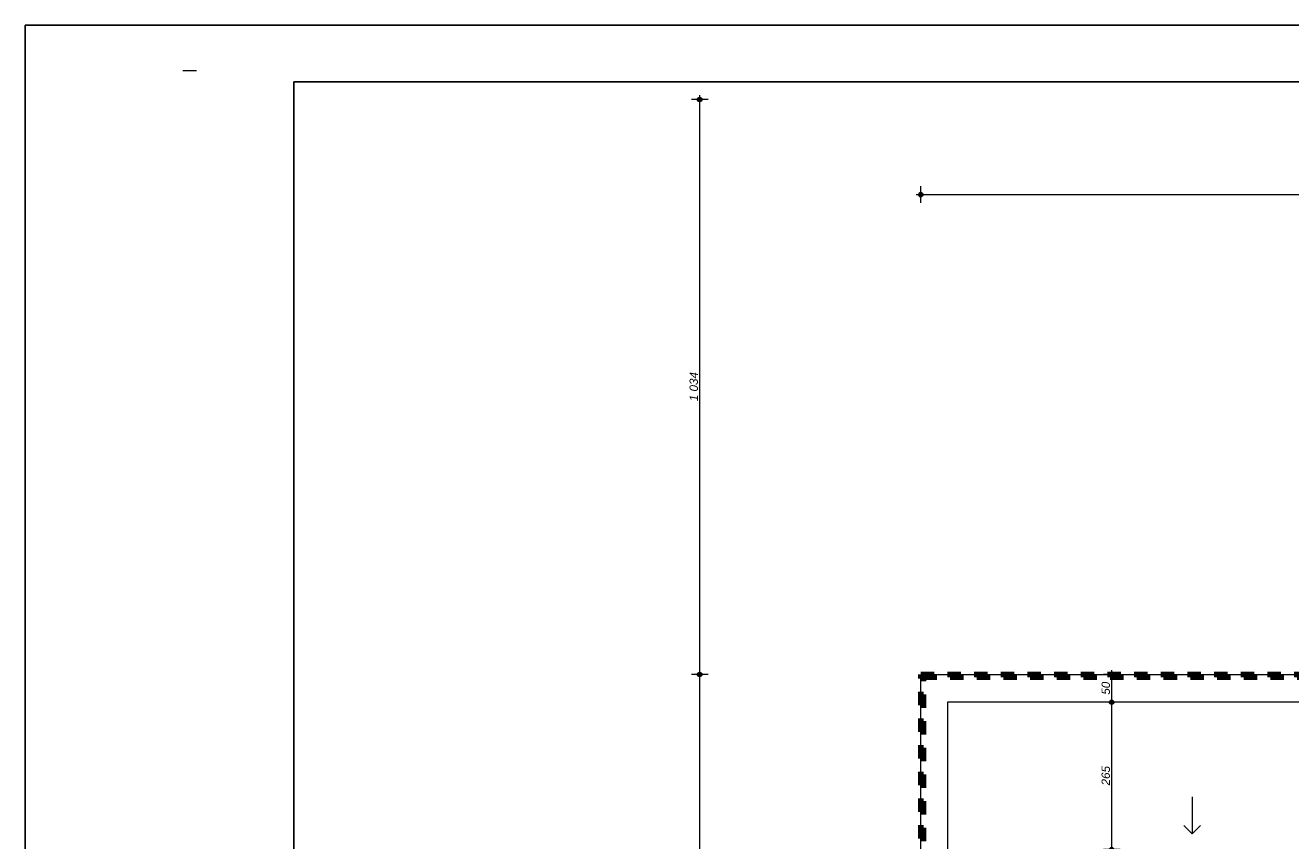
# Model space of a CAD drawing. Header units: millimetres. Extents: x -13944 to 76372, y -78836 to -36151.
# Tile 6 of 29: x -13944 to 8820, y -50983 to -36317. Entities that reach past the tile are written whole.
import ezdxf

# ---------------------------------------------------------------- set-up
doc = ezdxf.new("R2010")
doc.units = ezdxf.units.MM
doc.header["$MEASUREMENT"] = 0
doc.linetypes.add('Przerywana', pattern=[480, 240, -240])
for name, color, linetype, lineweight in [('0_Nr_pióra__4', 7, 'Continuous', 25), ('2D - Ogólne_Nr_pióra__1', 7, 'Continuous', 0), ('_podkład_Nr_pióra__1', 7, 'Continuous', 0), ('Wymiarowanie - Ogólne_Nr_pióra__82', 114, 'Continuous', 13)]:
    doc.layers.add(name, color=color, linetype=linetype, lineweight=lineweight)
doc.layers.add('Wymiarowanie - Ogólne', color=7, linetype='Continuous')
doc.styles.add('GENERATED_STYLE_2', font='txt')
doc.dimstyles.new('GENERATED_STYLE__1', dxfattribs={"dimtxt": 150, "dimasz": 152, "dimexe": 0.18, "dimexo": 0, "dimgap": 0.09, "dimtad": 1, "dimlfac": 0.1, "dimzin": 0, "dimdsep": 46, "dimtxsty": 'GENERATED_STYLE_2', "dimblk": 'ARROWHEAD_11', "dimblk1": 'ARROWHEAD_11', "dimblk2": 'ARROWHEAD_11', "dimcen": 0.09, "dimclrd": 114, "dimclre": 114, "dimclrt": 114, "dimazin": 0, "dimtfac": 1, "dimtdec": 4, "dimtmove": 0, "dimatfit": 3, "dimfxl": 1, "dimtolj": 1, "dimtzin": 0, "dimarcsym": 0})
doc.dimstyles.new('GENERATED_STYLE__2', dxfattribs={"dimtxt": 150, "dimasz": 152, "dimexe": 0.18, "dimexo": 0, "dimgap": 0.09, "dimtad": 1, "dimtih": 1, "dimtoh": 1, "dimlfac": 0.1, "dimzin": 0, "dimdsep": 46, "dimtxsty": 'GENERATED_STYLE_2', "dimblk": 'ARROWHEAD_11', "dimblk1": 'ARROWHEAD_11', "dimblk2": 'ARROWHEAD_11', "dimcen": 0.09, "dimclrd": 114, "dimclre": 114, "dimclrt": 114, "dimazin": 0, "dimtfac": 1, "dimtdec": 4, "dimtmove": 0, "dimatfit": 3, "dimfxl": 1, "dimtolj": 1, "dimtzin": 0, "dimarcsym": 0})

# ---------------------------------------------------------------- blocks, each defined once
blk = doc.blocks.new('*D4')
at = {"layer": 'Wymiarowanie - Ogólne_Nr_pióra__82', "linetype": 'Continuous'}
for points in [[(2205, -39363), (2202, -39348), (2193, -39335), (2180, -39326), (2165, -39323), (2149, -39326), (2136, -39335), (2128, -39348), (2125, -39363), (2128, -39378), (2136, -39391), (2149, -39400), (2165, -39403), (2180, -39400), (2193, -39391), (2202, -39378)], [(28335, -39363), (28332, -39348), (28323, -39335), (28310, -39326), (28295, -39323), (28279, -39326), (28266, -39335), (28258, -39348), (28255, -39363), (28258, -39378), (28266, -39391), (28279, -39400), (28295, -39403), (28310, -39400), (28323, -39391), (28332, -39378)]]:
    blk.add_hatch(color=256, dxfattribs=at).paths.add_polyline_path(points)
for p, q in [((2085, -39363), (2125, -39363)), ((2165, -39323), (2165, -39213)), ((2205, -39363), (28255, -39363)), ((28295, -39323), (28295, -39213)), ((2165, -39513), (2165, -39403)), ((28295, -39513), (28295, -39403))]:
    blk.add_line(p, q, dxfattribs=at)
for centre in [(2165, -39363), (28295, -39363)]:
    blk.add_circle(centre, 40, dxfattribs=at)
at = {"layer": 'Wymiarowanie - Ogólne_Nr_pióra__82', "insert": (14973, -39333), "char_height": 150, "attachment_point": 7, "style": 'GENERATED_STYLE_2'}
blk.add_mtext('\\A1;{\\fArial|b0|i1|c238|p38;2\xa0613}', dxfattribs=at)
blk = doc.blocks.new('ARROWHEAD_11')
at = {"color": 0, "linetype": 'Continuous', "lineweight": 0}
blk.add_line((0, 0), (-1, 0), dxfattribs=at)
at = {"color": 0, "linetype": 'Continuous', "lineweight": 0, "const_width": 0.25, "flags": 128}
blk.add_lwpolyline([(-0.125, 0, 1), (0.125, 0, 1)], format="xyb", close=True, dxfattribs=at)
blk = doc.blocks.new('*D124')
at = {"layer": 'Wymiarowanie - Ogólne_Nr_pióra__82', "linetype": 'Continuous'}
for points in [[(5640, -48493), (5637, -48478), (5629, -48465), (5616, -48456), (5600, -48453), (5585, -48456), (5572, -48465), (5563, -48478), (5560, -48493), (5563, -48508), (5572, -48521), (5585, -48530), (5600, -48533), (5616, -48530), (5629, -48521), (5637, -48508)], [(5640, -51143), (5637, -51128), (5629, -51115), (5616, -51106), (5600, -51103), (5585, -51106), (5572, -51115), (5563, -51128), (5560, -51143), (5563, -51158), (5572, -51171), (5585, -51180), (5600, -51183), (5616, -51180), (5629, -51171), (5637, -51158)]]:
    blk.add_hatch(color=256, dxfattribs=at).paths.add_polyline_path(points)
for p, q in [((5560, -48493), (5450, -48493)), ((5600, -51103), (5600, -48533)), ((5750, -48493), (5640, -48493)), ((5560, -51143), (5450, -51143)), ((5750, -51143), (5640, -51143))]:
    blk.add_line(p, q, dxfattribs=at)
for centre in [(5600, -48493), (5600, -51143)]:
    blk.add_circle(centre, 40, dxfattribs=at)
at = {"layer": 'Wymiarowanie - Ogólne_Nr_pióra__82', "insert": (5570, -49989), "char_height": 150, "attachment_point": 7, "rotation": 90, "style": 'GENERATED_STYLE_2'}
blk.add_mtext('\\A1;{\\fArial|b0|i1|c238|p38;265}', dxfattribs=at)
blk = doc.blocks.new('*D125')
at = {"layer": 'Wymiarowanie - Ogólne_Nr_pióra__82', "linetype": 'Continuous'}
for points in [[(5640, -47993), (5637, -47978), (5629, -47965), (5616, -47956), (5600, -47953), (5585, -47956), (5572, -47965), (5563, -47978), (5560, -47993), (5563, -48008), (5572, -48021), (5585, -48030), (5600, -48033), (5616, -48030), (5629, -48021), (5637, -48008)], [(5640, -48493), (5637, -48478), (5629, -48465), (5616, -48456), (5600, -48453), (5585, -48456), (5572, -48465), (5563, -48478), (5560, -48493), (5563, -48508), (5572, -48521), (5585, -48530), (5600, -48533), (5616, -48530), (5629, -48521), (5637, -48508)]]:
    blk.add_hatch(color=256, dxfattribs=at).paths.add_polyline_path(points)
for p, q in [((5560, -47993), (5450, -47993)), ((5600, -47953), (5600, -47913)), ((5750, -47993), (5640, -47993)), ((5600, -48453), (5600, -48033)), ((5560, -48493), (5450, -48493)), ((5750, -48493), (5640, -48493))]:
    blk.add_line(p, q, dxfattribs=at)
for centre in [(5600, -47993), (5600, -48493)]:
    blk.add_circle(centre, 40, dxfattribs=at)
at = {"layer": 'Wymiarowanie - Ogólne_Nr_pióra__82', "insert": (5570, -48357), "char_height": 150, "attachment_point": 7, "rotation": 90, "style": 'GENERATED_STYLE_2'}
blk.add_mtext('\\A1;{\\fArial|b0|i1|c238|p38;50}', dxfattribs=at)
blk = doc.blocks.new('*D309')
at = {"layer": 'Wymiarowanie - Ogólne_Nr_pióra__82', "linetype": 'Continuous'}
for points in [[(-1772, -47993), (-1775, -47978), (-1784, -47965), (-1796, -47956), (-1812, -47953), (-1827, -47956), (-1840, -47965), (-1849, -47978), (-1852, -47993), (-1849, -48008), (-1840, -48021), (-1827, -48030), (-1812, -48033), (-1796, -48030), (-1784, -48021), (-1775, -48008)], [(-1772, -55791), (-1775, -55776), (-1784, -55763), (-1796, -55754), (-1812, -55751), (-1827, -55754), (-1840, -55763), (-1849, -55776), (-1852, -55791), (-1849, -55807), (-1840, -55820), (-1827, -55828), (-1812, -55831), (-1796, -55828), (-1784, -55820), (-1775, -55807)]]:
    blk.add_hatch(color=256, dxfattribs=at).paths.add_polyline_path(points)
for p, q in [((-1852, -47993), (-1962, -47993)), ((-1662, -47993), (-1772, -47993)), ((-1812, -55751), (-1812, -48033)), ((-1852, -55791), (-1962, -55791)), ((-1662, -55791), (-1772, -55791))]:
    blk.add_line(p, q, dxfattribs=at)
for centre in [(-1812, -47993), (-1812, -55791)]:
    blk.add_circle(centre, 40, dxfattribs=at)
at = {"layer": 'Wymiarowanie - Ogólne_Nr_pióra__82', "insert": (-1842, -52063), "char_height": 150, "attachment_point": 7, "rotation": 90, "style": 'GENERATED_STYLE_2'}
blk.add_mtext('\\A1;{\\fArial|b0|i1|c238|p38;780}', dxfattribs=at)
blk = doc.blocks.new('*D310')
at = {"layer": 'Wymiarowanie - Ogólne_Nr_pióra__82', "linetype": 'Continuous'}
for points in [[(-1772, -37651), (-1775, -37635), (-1784, -37622), (-1796, -37614), (-1812, -37611), (-1827, -37614), (-1840, -37622), (-1849, -37635), (-1852, -37651), (-1849, -37666), (-1840, -37679), (-1827, -37688), (-1812, -37691), (-1796, -37688), (-1784, -37679), (-1775, -37666)], [(-1772, -47993), (-1775, -47978), (-1784, -47965), (-1796, -47956), (-1812, -47953), (-1827, -47956), (-1840, -47965), (-1849, -47978), (-1852, -47993), (-1849, -48008), (-1840, -48021), (-1827, -48030), (-1812, -48033), (-1796, -48030), (-1784, -48021), (-1775, -48008)]]:
    blk.add_hatch(color=256, dxfattribs=at).paths.add_polyline_path(points)
for p, q in [((-1852, -37651), (-1962, -37651)), ((-1812, -37611), (-1812, -37571)), ((-1812, -47953), (-1812, -37691)), ((-1662, -37651), (-1772, -37651)), ((-1852, -47993), (-1962, -47993)), ((-1662, -47993), (-1772, -47993))]:
    blk.add_line(p, q, dxfattribs=at)
for centre in [(-1812, -37651), (-1812, -47993)]:
    blk.add_circle(centre, 40, dxfattribs=at)
at = {"layer": 'Wymiarowanie - Ogólne_Nr_pióra__82', "insert": (-1842, -43078), "char_height": 150, "attachment_point": 7, "rotation": 90, "style": 'GENERATED_STYLE_2'}
blk.add_mtext('\\A1;{\\fArial|b0|i1|c238|p38;1 034}', dxfattribs=at)

msp = doc.modelspace()

# ---------------------------------------------------------------- linework, layer by layer
at = {"color": 10, "linetype": 'Przerywana', "lineweight": 90}
for points in [[(-3750.498, -67546.315), (-7063.075, -65226.824), (-1370.972, -57097.659), (209.028, -57097.659), (209.028, -55791.388), (2164.596, -55742.978), (2164.596, -47992.978), (28294.596, -47992.978), (28294.596, -37650.678), (28944.596, -37650.678), (28944.596, -40862.978), (37951.507, -40862.978), (60264.596, -59579.384)], [(51552.619, -62635.477), (29874.596, -62635.477), (29874.596, -70072.176), (27684.596, -70072.176), (27684.596, -71522.176), (6109.041, -71522.176), (6109.041, -75994.91), (2214.596, -75994.91), (2214.596, -62340.81), (-166.603, -62340.81), (-3762.777, -67476.679), (-6993.438, -65214.545), (-1344.944, -57147.659), (259.028, -57147.659), (259.028, -55840.165), (2214.596, -55791.755), (2214.596, -48042.978), (28344.596, -48042.978), (28344.596, -37700.678), (28894.596, -37700.678), (28894.596, -40912.978), (37933.313, -40912.978), (60214.596, -59602.704)]]:
    msp.add_lwpolyline(points, dxfattribs=at)
at = {"layer": '0_Nr_pióra__4', "linetype": 'Continuous', "flags": 128}
for points in [[(76371.934, -36317.498), (-13943.569, -36317.498), (-13943.569, -78836.041), (76371.934, -78836.041)], [(-9110.033, -37336.041), (75871.934, -37336.041), (75871.934, -78336.041), (-9110.033, -78336.041)]]:
    msp.add_lwpolyline(points, close=True, dxfattribs=at)
at = {"layer": '2D - Ogólne_Nr_pióra__1', "linetype": 'Continuous'}
for p, q in [((7045.042, -50191.522), (7045.042, -50862.124)), ((7045.042, -50862.124), (6895.042, -50712.124)), ((7045.042, -50862.124), (7195.042, -50712.124))]:
    msp.add_line(p, q, dxfattribs=at)
at = {"layer": '_podkład_Nr_pióra__1', "linetype": 'Continuous'}
for p, q in [((-10862.338, -37136.041), (-11110.033, -37136.041)), ((2164.596, -55742.978), (2164.596, -47992.978)), ((2164.596, -47992.978), (28294.596, -47992.978)), ((28294.596, -48492.978), (2644.596, -48492.978)), ((2644.596, -48492.978), (2644.596, -55742.978))]:
    msp.add_line(p, q, dxfattribs=at)

# ---------------------------------------------------------------- dimensions: what is measured, and where the dimension line sits
at = {"layer": 'Wymiarowanie - Ogólne', "color": 114, "linetype": 'Continuous', "lineweight": 13}
for base, p1, p2, text, picture, middle in [((-1811.788, -37650.678), (2164.596, -47992.978), (28294.596, -37650.678), '1 034', '*D310', (-1916.788, -42821.828)), ((-1811.788, -47992.978), (209.028, -55791.388), (2164.596, -47992.978), '780', '*D309', (-1916.788, -51892.183))]:
    dim = msp.add_linear_dim(base=base, p1=p1, p2=p2, angle=90, text=text, dimstyle='GENERATED_STYLE__1', dxfattribs=at)
    dim.commit()
    dim.dimension.update_dxf_attribs({"geometry": picture, "text_midpoint": middle, "dimtype": 160, "text_rotation": 90})
dim = msp.add_linear_dim(base=(28294.596, -39362.978), p1=(2164.596, -46492.978), p2=(28294.596, -46492.978), dimstyle='GENERATED_STYLE__2', dxfattribs=at)
dim.commit()
dim.dimension.update_dxf_attribs({"geometry": '*D4', "text_midpoint": (15229.596, -39257.978), "dimtype": 160})
for base, p1, p2, picture, middle in [((5600.436, -47992.978), (8464.009, -48492.978), (8504.348, -47992.978), '*D125', (5495.436, -48242.978)), ((5600.436, -48492.978), (8119.616, -51142.978), (8464.009, -48492.978), '*D124', (5495.436, -49817.978))]:
    dim = msp.add_linear_dim(base=base, p1=p1, p2=p2, angle=90, dimstyle='GENERATED_STYLE__1', dxfattribs=at)
    dim.commit()
    dim.dimension.update_dxf_attribs({"geometry": picture, "text_midpoint": middle, "dimtype": 160, "text_rotation": 90})

doc.saveas('drawing.dxf')
